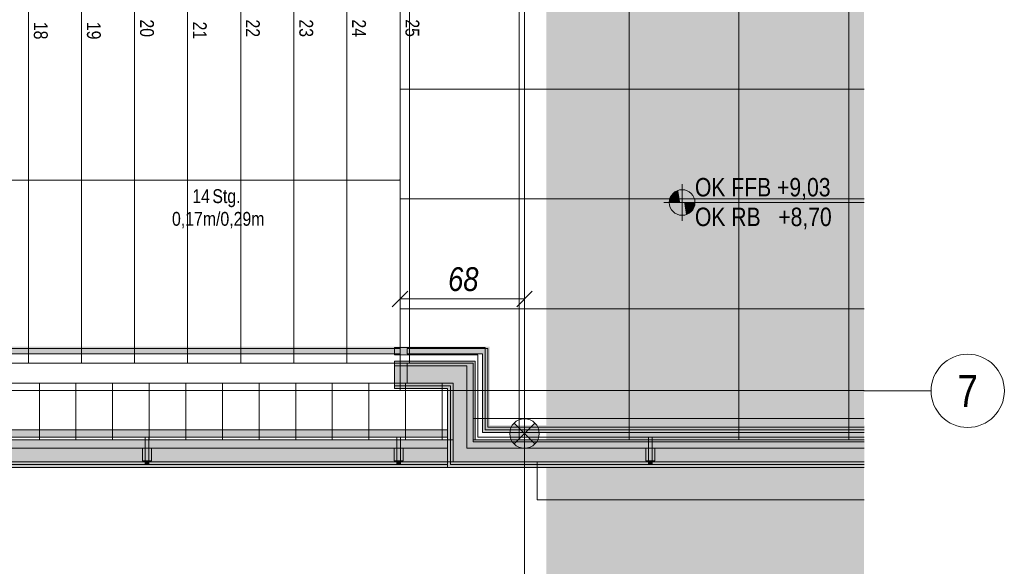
# Model space of a CAD drawing. Extents: x -620 to 300, y 62 to 1112.
# Tile 117 of 226: x -16 to 92, y 200 to 260. Entities that reach past the tile are written whole.
import ezdxf
from ezdxf.enums import TextEntityAlignment as Align
from ezdxf.lldxf.tags import DXFTag

# ---------------------------------------------------------------- set-up
doc = ezdxf.new("R2010")
doc.units = 0
doc.layers.get('0').update_dxf_attribs({"lineweight": 13})
for name, color, linetype, lineweight, true_color in [('00_ E_ST_Handlaufleuchte', 7, 'Continuous', 13, 0xb2b200), ('00_E_ST_Handlaufleuchte_Bem', 7, 'Continuous', 5, 0x7d7d00), ('00_E_ST_Handlaufleuchte_Kabel', 3, 'Continuous', 18, 0x00ff00), ('00_E_ST_Handlaufleuchte–Handlauf-Position', 7, 'Continuous', 5, 0x0000b2), ('30 -33 Aussenwände- 7 Fassade_ Elemente', 7, 'Continuous', 9, 0x00aacc), ('30 -34 Innenwände- 6 Elemente', 7, 'Continuous', 9, 0xff6633), ('30 -35 Decken- 2.2 Treppen Außen', 9, 'Continuous', 9, 0x808080), ('30 -36 Dächer- 3 Dachbeläge', 7, 'Continuous', 15, 0x9999ff), ('30 -36 Dächer- 4 Dachbekleidungen', 7, 'Continuous', 9, 0xccccff), ('60- 61 allgemeine Ausstattung- 4 Terrassen', 9, 'Continuous', 9, 0x808080), ('iwb_Layout Achsbezeichung', 1, 'Continuous', 13, 0xff0000), ('iwb_Layout BA_Markierung', 7, 'Continuous', 9, 0xbadcdc)]:
    doc.layers.add(name, color=color, linetype=linetype, lineweight=lineweight, true_color=true_color)
doc.layers.add('70 -71 Achsen- 1 Gebäudeachsen', color=7, linetype='STRICHPUNKT2-A06CPVSFL0', lineweight=18)
doc.layers.add('70 -72 Beschriftung- 5 Höhenkoten-A06CPVSCL0', color=7, linetype='Continuous', lineweight=15)
doc.styles.get("Standard").update_dxf_attribs({"font": 'ARIALN.TTF'})
tags = doc.linetypes.add('grob-A06CPVSAL0', pattern=[14, 3, -8, 3]).pattern_tags.tags
tags[8:9] = [DXFTag(74, 4), DXFTag(75, 0), DXFTag(340, '0'), DXFTag(46, 0.0), DXFTag(50, 0.0), DXFTag(44, 0.0), DXFTag(45, 0.0)]
tags[6:7] = [DXFTag(74, 4), DXFTag(75, 0), DXFTag(340, '0'), DXFTag(46, 0.0), DXFTag(50, 0.0), DXFTag(44, 0.0), DXFTag(45, 0.0)]
tags[4:5] = [DXFTag(74, 4), DXFTag(75, 0), DXFTag(340, '0'), DXFTag(46, 0.0), DXFTag(50, 0.0), DXFTag(44, 0.0), DXFTag(45, 0.0)]
tags = doc.linetypes.add('STRICHPUNKT2', pattern=[12.7, 6.35, -3.175, 0, -3.175]).pattern_tags.tags
tags[10:11] = [DXFTag(74, 4), DXFTag(75, 0), DXFTag(340, '0'), DXFTag(46, 0.0), DXFTag(50, 0.0), DXFTag(44, 0.0), DXFTag(45, 0.0)]
tags[8:9] = [DXFTag(74, 4), DXFTag(75, 0), DXFTag(340, '0'), DXFTag(46, 0.0), DXFTag(50, 0.0), DXFTag(44, 0.0), DXFTag(45, 0.0)]
tags[6:7] = [DXFTag(74, 4), DXFTag(75, 0), DXFTag(340, '0'), DXFTag(46, 0.0), DXFTag(50, 0.0), DXFTag(44, 0.0), DXFTag(45, 0.0)]
tags[4:5] = [DXFTag(74, 4), DXFTag(75, 0), DXFTag(340, '0'), DXFTag(46, 0.0), DXFTag(50, 0.0), DXFTag(44, 0.0), DXFTag(45, 0.0)]
tags = doc.linetypes.add('STRICHPUNKT2-A06CPVSFL0', pattern=[12.7, 6.35, -3.175, 0, -3.175]).pattern_tags.tags
tags[10:11] = [DXFTag(74, 4), DXFTag(75, 0), DXFTag(340, '0'), DXFTag(46, 0.0), DXFTag(50, 0.0), DXFTag(44, 0.0), DXFTag(45, 0.0)]
tags[8:9] = [DXFTag(74, 4), DXFTag(75, 0), DXFTag(340, '0'), DXFTag(46, 0.0), DXFTag(50, 0.0), DXFTag(44, 0.0), DXFTag(45, 0.0)]
tags[6:7] = [DXFTag(74, 4), DXFTag(75, 0), DXFTag(340, '0'), DXFTag(46, 0.0), DXFTag(50, 0.0), DXFTag(44, 0.0), DXFTag(45, 0.0)]
tags[4:5] = [DXFTag(74, 4), DXFTag(75, 0), DXFTag(340, '0'), DXFTag(46, 0.0), DXFTag(50, 0.0), DXFTag(44, 0.0), DXFTag(45, 0.0)]

# ---------------------------------------------------------------- blocks, each defined once
blk = doc.blocks.new('Polygon-A06CPVS4L0')
at = {"color": 0, "linetype": 'ByBlock', "lineweight": -2, "ltscale": 0.13}
blk.add_solid([(41.83, 86.61), (41.66, 1083.81), (76.5, 86.52), (76.5, 1083.81)], dxfattribs=at)
blk = doc.blocks.new('Referenz-A06CPVSGL0')
at = {"layer": '30 -33 Aussenwände- 7 Fassade_ Elemente', "color": 0, "linetype": 'Continuous', "ltscale": 0.13}
for p, q in [((25.82, 220.25), (25.82, 264.65)), ((31.62, 220.25), (25.82, 220.25)), ((31.62, 211.65), (31.62, 220.25)), ((31.62, 211.65), (-401.58, 211.65)), ((76.53, 211.65), (31.62, 211.65)), ((40.82, 211.65), (76.53, 211.65)), ((40.82, 207.51), (40.82, 211.65)), ((76.53, 207.51), (40.82, 207.51))]:
    blk.add_line(p, q, dxfattribs=at)
at = {"layer": '30 -34 Innenwände- 6 Elemente', "color": 0, "linetype": 'Continuous', "ltscale": 0.13}
for p, q in [((35.42, 224.05), (26.61, 224.05)), ((26.61, 224.05), (26.61, 223.45)), ((35.42, 215.45), (35.42, 224.05)), ((26.61, 223.45), (34.82, 223.45)), ((34.82, 223.45), (34.82, 214.85)), ((33.82, 222.45), (26.61, 222.45)), ((26.61, 222.45), (26.61, 220.25)), ((33.82, 213.85), (33.82, 222.45)), ((26.61, 220.25), (31.62, 220.25)), ((31.62, 220.25), (31.62, 211.65)), ((76.53, 215.45), (35.42, 215.45)), ((34.82, 214.85), (76.53, 214.85)), ((76.53, 213.85), (33.82, 213.85)), ((31.62, 211.65), (76.53, 211.65))]:
    blk.add_line(p, q, dxfattribs=at)
at = {"layer": '30 -35 Decken- 2.2 Treppen Außen', "color": 0, "linetype": 'grob-A06CPVSAL0', "ltscale": 0.13}
for p, q in [((25.82, 220.25), (25.82, 264.65)), ((-14.78, 222.45), (-14.78, 262.45)), ((-8.98, 222.45), (-8.98, 262.45)), ((-3.18, 222.45), (-3.18, 262.45)), ((2.62, 222.45), (2.62, 262.45)), ((8.42, 222.45), (8.42, 262.45)), ((14.22, 222.45), (14.22, 262.45)), ((20.02, 222.45), (20.02, 262.45)), ((-105.68, 242.45), (25.82, 242.45)), ((25.82, 222.45), (-109.93, 222.45)), ((-20.58, 222.45), (-14.78, 222.45)), ((-14.78, 222.45), (-8.98, 222.45)), ((-8.98, 222.45), (-3.18, 222.45)), ((-3.18, 222.45), (2.62, 222.45)), ((2.62, 222.45), (8.42, 222.45)), ((8.42, 222.45), (14.22, 222.45)), ((14.22, 222.45), (20.02, 222.45)), ((20.02, 222.45), (25.82, 222.45)), ((25.82, 220.25), (25.82, 222.45)), ((-110.4, 220.25), (25.82, 220.25))]:
    blk.add_line(p, q, dxfattribs=at)
at = {"layer": '30 -35 Decken- 2.2 Treppen Außen', "color": 0, "linetype": 'Continuous', "ltscale": 0.13}
for p, q in [((25.82, 220.25), (25.82, 264.65)), ((-14.78, 222.45), (-14.78, 262.45)), ((-8.98, 222.45), (-8.98, 262.45)), ((-3.18, 222.45), (-3.18, 262.45)), ((2.62, 222.45), (2.62, 262.45)), ((8.42, 222.45), (8.42, 262.45)), ((14.22, 222.45), (14.22, 262.45)), ((20.02, 222.45), (20.02, 262.45)), ((-137.58, 242.45), (25.82, 242.45)), ((-137.58, 224.05), (25.82, 224.05)), ((25.82, 224.05), (-109.59, 224.05)), ((25.82, 223.45), (25.82, 224.05)), ((25.82, 224.05), (25.82, 223.45)), ((25.82, 223.45), (-137.58, 223.45)), ((-109.72, 223.45), (25.82, 223.45)), ((25.82, 222.45), (-137.58, 222.45)), ((25.82, 222.45), (-109.93, 222.45)), ((-20.58, 222.45), (-14.78, 222.45)), ((-14.78, 222.45), (-8.98, 222.45)), ((-8.98, 222.45), (-3.18, 222.45)), ((-3.18, 222.45), (2.62, 222.45)), ((2.62, 222.45), (8.42, 222.45)), ((8.42, 222.45), (14.22, 222.45)), ((14.22, 222.45), (20.02, 222.45)), ((20.02, 222.45), (25.82, 222.45)), ((25.82, 220.25), (25.82, 222.45)), ((25.82, 220.25), (25.82, 222.45)), ((-137.58, 220.25), (25.82, 220.25)), ((-110.4, 220.25), (25.82, 220.25))]:
    blk.add_line(p, q, dxfattribs=at)
at = {"layer": '30 -35 Decken- 2.2 Treppen Außen', "color": 0, "linetype": 'Continuous', "lineweight": 5, "ltscale": 0.13}
for p, q in [((25.76, 242.47), (25.82, 242.45)), ((25.76, 242.44), (25.76, 242.47)), ((25.82, 242.45), (25.76, 242.44))]:
    blk.add_line(p, q, dxfattribs=at)
at = {"layer": '30 -36 Dächer- 3 Dachbeläge', "color": 0, "linetype": 'Continuous', "ltscale": 0.15}
for p, q in [((25.23, 219.65), (25.23, 222.65)), ((25.23, 222.65), (34.02, 222.65)), ((34.02, 222.65), (34.02, 214.05)), ((31.02, 219.65), (25.23, 219.65)), ((31.02, 211.05), (31.02, 219.65)), ((-403.78, 214.05), (31.02, 214.05)), ((31.02, 214.05), (31.02, 211.05)), ((34.02, 214.05), (76.53, 214.05)), ((31.02, 211.05), (-403.78, 211.05)), ((76.53, 211.05), (31.02, 211.05))]:
    blk.add_line(p, q, dxfattribs=at)
at = {"layer": '30 -36 Dächer- 3 Dachbeläge', "color": 0, "lineweight": 9}
for p, q in [((-1.63, 211.75), (-2.03, 211.75)), ((-2.03, 211.75), (-2.03, 211.35)), ((-1.63, 211.35), (-1.63, 211.75)), ((25.87, 211.75), (25.47, 211.75)), ((25.47, 211.75), (25.47, 211.35)), ((25.87, 211.35), (25.87, 211.75)), ((53.37, 211.75), (52.97, 211.75)), ((52.97, 211.75), (52.97, 211.35)), ((53.37, 211.35), (53.37, 211.75))]:
    blk.add_line(p, q, dxfattribs=at)
at = {"layer": '30 -36 Dächer- 3 Dachbeläge', "color": 0, "lineweight": 0}
for points in [[(25.23, 219.65), (25.23, 222.65), (31.02, 219.65)], [(31.02, 219.65), (25.23, 222.65), (31.02, 222.65)], [(31.02, 219.65), (31.02, 222.65), (34.02, 211.05)], [(34.02, 214.05), (31.02, 222.65), (34.02, 222.65)], [(34.02, 211.05), (31.02, 222.65), (34.02, 214.05)], [(31.02, 211.05), (31.02, 219.65), (34.02, 211.05)], [(-403.78, 211.05), (-403.78, 214.05), (31.02, 211.05)], [(31.02, 211.05), (-403.78, 214.05), (31.02, 214.05)], [(34.02, 211.05), (34.02, 214.05), (76.53, 213.8)], [(76.53, 213.8), (34.02, 214.05), (76.53, 214.05)], [(34.02, 211.05), (76.53, 213.8), (76.53, 211.05)], [(-2.03, 211.75), (-1.63, 211.75), (-2.03, 211.35)], [(-2.03, 211.35), (-1.63, 211.75), (-1.63, 211.35)], [(25.47, 211.75), (25.87, 211.75), (25.47, 211.35)], [(25.47, 211.35), (25.87, 211.75), (25.87, 211.35)], [(52.97, 211.75), (53.37, 211.75), (52.97, 211.35)], [(52.97, 211.35), (53.37, 211.75), (53.37, 211.35)]]:
    blk.add_solid(points, dxfattribs=at)
at = {"layer": '30 -36 Dächer- 4 Dachbekleidungen', "color": 0, "linetype": 'Continuous', "ltscale": 0.13}
for p, q in [((35.12, 224.16), (25.23, 224.16)), ((25.23, 224.16), (25.23, 223.36)), ((35.12, 215.15), (35.12, 224.16)), ((25.23, 223.36), (34.32, 223.36)), ((34.32, 223.36), (34.32, 214.35)), ((31.62, 222.16), (25.23, 222.16)), ((25.23, 222.16), (25.23, 219.95)), ((31.62, 222.15), (31.62, 222.16)), ((33.12, 222.15), (31.62, 222.15)), ((33.12, 213.15), (33.12, 222.15)), ((25.23, 219.95), (31.32, 219.95)), ((31.32, 219.95), (31.32, 211.35)), ((31.02, 215.15), (-405.38, 215.15)), ((31.02, 214.35), (31.02, 215.15)), ((76.53, 215.15), (35.12, 215.15)), ((-404.58, 214.35), (31.02, 214.35)), ((-1.63, 214.35), (-2.03, 214.35)), ((-2.03, 214.35), (-2.03, 213.15)), ((-1.63, 213.15), (-1.63, 214.35)), ((25.87, 214.35), (25.47, 214.35)), ((25.47, 214.35), (25.47, 213.15)), ((25.87, 213.15), (25.87, 214.35)), ((34.32, 214.35), (76.53, 214.35)), ((53.37, 214.35), (52.97, 214.35)), ((52.97, 214.35), (52.97, 213.15)), ((53.37, 213.15), (53.37, 214.35)), ((31.02, 213.15), (-403.38, 213.15)), ((-2.33, 213.15), (-2.33, 211.75)), ((-2.03, 211.75), (-2.03, 213.15)), ((-1.63, 213.15), (-1.63, 211.75)), ((-1.33, 213.15), (-1.33, 211.75)), ((25.17, 213.15), (25.17, 211.75)), ((25.47, 211.75), (25.47, 213.15)), ((25.87, 213.15), (25.87, 211.75)), ((26.17, 213.15), (26.17, 211.75)), ((31.02, 211.35), (31.02, 213.15)), ((76.53, 213.15), (33.12, 213.15)), ((52.67, 213.15), (52.67, 211.75)), ((52.97, 211.75), (52.97, 213.15)), ((53.37, 213.15), (53.37, 211.75)), ((53.67, 213.15), (53.67, 211.75)), ((-401.58, 211.35), (31.02, 211.35)), ((-2.33, 211.75), (-2.03, 211.75)), ((-1.63, 211.75), (-2.03, 211.75)), ((-1.33, 211.75), (-1.63, 211.75)), ((25.17, 211.75), (25.47, 211.75)), ((25.87, 211.75), (25.47, 211.75)), ((26.17, 211.75), (25.87, 211.75)), ((31.32, 211.35), (76.53, 211.35)), ((52.67, 211.75), (52.97, 211.75)), ((53.37, 211.75), (52.97, 211.75)), ((53.67, 211.75), (53.37, 211.75))]:
    blk.add_line(p, q, dxfattribs=at)
at = {"layer": '60- 61 allgemeine Ausstattung- 4 Terrassen', "color": 0}
for p, q in [((50.84, 214.05), (50.84, 385.85)), ((38.84, 214.05), (38.84, 376.45)), ((62.84, 214.05), (62.84, 372.85)), ((74.84, 214.05), (74.84, 372.85)), ((25.82, 261.65), (25.82, 222.45)), ((26.84, 222.45), (26.84, 261.65)), ((25.82, 252.39), (76.53, 252.39)), ((25.82, 240.39), (76.53, 240.39)), ((25.82, 228.39), (76.53, 228.39)), ((25.82, 222.45), (33.82, 222.45)), ((33.82, 222.45), (33.82, 214.05)), ((-138.16, 220.25), (31.62, 220.25)), ((-13.58, 214.05), (-13.58, 220.25)), ((-9.58, 214.05), (-9.58, 220.25)), ((-5.58, 214.05), (-5.58, 220.25)), ((-1.58, 214.05), (-1.58, 220.25)), ((2.42, 214.05), (2.42, 220.25)), ((6.42, 214.05), (6.42, 220.25)), ((10.42, 214.05), (10.42, 220.25)), ((14.42, 214.05), (14.42, 220.25)), ((18.42, 214.05), (18.42, 220.25)), ((22.42, 214.05), (22.42, 220.25)), ((26.42, 214.05), (26.42, 220.25)), ((30.42, 214.05), (30.42, 220.25)), ((31.62, 220.25), (31.62, 214.05)), ((33.82, 216.39), (76.53, 216.39)), ((31.62, 214.05), (-138.16, 214.05)), ((33.82, 214.05), (76.53, 214.05))]:
    blk.add_line(p, q, dxfattribs=at)
at = {"layer": '60- 61 allgemeine Ausstattung- 4 Terrassen', "color": 0, "linetype": 'Continuous', "lineweight": 18, "ltscale": 0.18}
blk.add_line((31.62, 211.65), (-401.58, 211.65), dxfattribs=at)
at = {"layer": '70 -71 Achsen- 1 Gebäudeachsen', "color": 0, "linetype": 'STRICHPUNKT2-A06CPVSFL0', "ltscale": 0.18}
for p, q in [((39.42, 1084.39), (39.42, 84.95)), ((-538.63, 219.45), (76.53, 219.45))]:
    blk.add_line(p, q, dxfattribs=at)
at = {"layer": '70 -72 Beschriftung- 5 Höhenkoten-A06CPVSCL0', "color": 0, "linetype": 'Continuous', "ltscale": 0.15}
for p, q in [((56.64, 237.99), (56.64, 241.99)), ((56.64, 239.99), (56.64, 241.39)), ((56.64, 241.39), (56.64, 239.99)), ((54.64, 239.99), (76.53, 239.99)), ((55.24, 239.99), (56.64, 239.99)), ((56.64, 239.99), (55.24, 239.99)), ((58.04, 239.99), (56.64, 239.99)), ((56.64, 239.99), (56.64, 238.59)), ((56.64, 239.99), (58.04, 239.99)), ((56.64, 238.59), (56.64, 239.99))]:
    blk.add_line(p, q, dxfattribs=at)
for major_axis in [(0, 1.4), (1.4, 0), (-1.4, 0), (0, -1.4)]:
    blk.add_ellipse((56.64, 239.99), major_axis=major_axis, ratio=1, start_param=0, end_param=1.570796, dxfattribs=at)
at = {"layer": '70 -72 Beschriftung- 5 Höhenkoten-A06CPVSCL0', "color": 0, "lineweight": 0}
for points in [[(55.65, 239.99), (55.51, 240.82), (55.65, 240.98)], [(55.82, 239.99), (55.65, 240.98), (55.82, 241.13)], [(55.65, 239.99), (55.65, 240.98), (55.82, 239.99)], [(56.01, 239.99), (55.82, 241.13), (56.01, 241.24)], [(55.82, 239.99), (55.82, 241.13), (56.01, 239.99)], [(56.21, 239.99), (56.01, 241.24), (56.21, 241.33)], [(56.01, 239.99), (56.01, 241.24), (56.21, 239.99)], [(56.42, 239.99), (56.21, 241.33), (56.42, 241.38)], [(56.21, 239.99), (56.21, 241.33), (56.42, 239.99)], [(56.64, 239.99), (56.42, 241.38), (56.64, 241.39)], [(56.42, 239.99), (56.42, 241.38), (56.64, 239.99)], [(55.26, 239.99), (55.24, 239.99), (55.26, 240.21)], [(55.31, 239.99), (55.26, 240.21), (55.31, 240.43)], [(55.26, 239.99), (55.26, 240.21), (55.31, 239.99)], [(55.39, 239.99), (55.31, 240.43), (55.39, 240.63)], [(55.31, 239.99), (55.31, 240.43), (55.39, 239.99)], [(55.51, 239.99), (55.39, 240.63), (55.51, 240.82)], [(55.39, 239.99), (55.39, 240.63), (55.51, 239.99)], [(55.51, 239.99), (55.51, 240.82), (55.65, 239.99)], [(56.64, 238.59), (56.64, 239.99), (56.86, 238.61)], [(56.86, 238.61), (56.64, 239.99), (56.86, 239.99)], [(56.86, 238.61), (56.86, 239.99), (57.07, 238.66)], [(57.07, 238.66), (56.86, 239.99), (57.07, 239.99)], [(57.07, 238.66), (57.07, 239.99), (57.28, 238.75)], [(57.28, 238.75), (57.07, 239.99), (57.28, 239.99)], [(57.28, 238.75), (57.28, 239.99), (57.46, 238.86)], [(57.46, 238.86), (57.28, 239.99), (57.46, 239.99)], [(57.46, 238.86), (57.46, 239.99), (57.63, 239)], [(57.63, 239), (57.46, 239.99), (57.63, 239.99)], [(57.63, 239), (57.63, 239.99), (57.77, 239.17)], [(57.77, 239.17), (57.63, 239.99), (57.77, 239.99)], [(57.77, 239.17), (57.77, 239.99), (57.89, 239.36)], [(57.89, 239.36), (57.77, 239.99), (57.89, 239.99)], [(57.89, 239.36), (57.89, 239.99), (57.97, 239.56)], [(57.97, 239.56), (57.89, 239.99), (57.97, 239.99)], [(57.97, 239.56), (57.97, 239.99), (58.02, 239.78)], [(58.02, 239.78), (57.97, 239.99), (58.02, 239.99)], [(58.02, 239.78), (58.02, 239.99), (58.04, 239.99)]]:
    blk.add_solid(points, dxfattribs=at)
at = {"layer": '30 -35 Decken- 2.2 Treppen Außen', "color": 0, "linetype": 'ByBlock', "ltscale": 0.13, "char_height": 1.5103, "attachment_point": 1}
for s, insert, rotation in [('{\\fArial Narrow;18}', (-12.67, 259.73), 270.001), ('{\\fArial Narrow;18}', (-12.67, 259.73), 270.001), ('{\\fArial Narrow;19}', (-6.87, 259.73), 270.001), ('{\\fArial Narrow;19}', (-6.87, 259.73), 270.001), ('{\\fArial Narrow;20}', (-1.07, 260), 270.001), ('{\\fArial Narrow;20}', (-1.07, 260), 270.001), ('{\\fArial Narrow;21}', (4.7, 259.76), 270.001), ('{\\fArial Narrow;21}', (4.7, 259.76), 270.001), ('{\\fArial Narrow;22}', (10.5, 259.99), 270.001), ('{\\fArial Narrow;22}', (10.5, 259.99), 270.001), ('{\\fArial Narrow;23}', (16.33, 260), 270.001), ('{\\fArial Narrow;23}', (16.33, 260), 270.001), ('{\\fArial Narrow;24}', (22.1, 260), 270.001), ('{\\fArial Narrow;24}', (22.1, 260), 270.001), ('{\\fArial Narrow;25}', (27.93, 260.01), 270.001), ('{\\fArial Narrow;25}', (27.93, 260.01), 270.001), ('{\\fArial Narrow;14}', (3.13, 241.44), 0.001), ('{\\fArial Narrow;14}', (3.13, 241.44), 0.001), ('{\\fArial Narrow;Stg.}', (5.32, 241.44), 0.001), ('{\\fArial Narrow;Stg.}', (5.32, 241.44), 0.001), ('{\\fArial Narrow;0,17m/0,29m}', (0.91, 238.96), 0.001), ('{\\fArial Narrow;0,17m/0,29m}', (0.91, 238.96), 0.001)]:
    blk.add_mtext(s, dxfattribs=dict(at, insert=insert, rotation=rotation))
at = {"layer": '70 -72 Beschriftung- 5 Höhenkoten-A06CPVSCL0', "color": 0, "linetype": 'Continuous', "ltscale": 0.15, "char_height": 2.0138, "attachment_point": 1}
for s, insert in [('{\\fArial Narrow;OK FFB +9,03}', (58.04, 242.67)), ('{\\fArial Narrow;OK RB   +8,70}', (58.04, 239.43))]:
    blk.add_mtext(s, dxfattribs=dict(at, insert=insert))
blk = doc.blocks.new('Blockreferenz-A06CPVTEL0')
at = {"lineweight": -2}
for points in [[(38.28, 215.89), (39.42, 214.75), (38.28, 213.62), (38.03, 213.95), (37.87, 214.34), (37.81, 214.75), (37.87, 215.17), (38.03, 215.56)], [(39.42, 214.75), (40.56, 215.89), (40.81, 215.56), (40.97, 215.17), (41.03, 214.75), (40.97, 214.34), (40.81, 213.95), (40.56, 213.62)]]:
    blk.add_hatch(color=0, dxfattribs=at).paths.add_polyline_path(points)
at = {"color": 0, "lineweight": -2}
for p, q in [((38.28, 213.62), (40.56, 215.89)), ((38.28, 215.89), (40.56, 213.62))]:
    blk.add_line(p, q, dxfattribs=at)
blk.add_circle((39.42, 214.75), 1.61, dxfattribs=at)
blk = doc.blocks.new('Polygon-A06CPVV2L0')
at = {"color": 0, "linetype": 'ByBlock', "lineweight": -2, "ltscale": 0.13}
blk.add_solid([(34.82, 215.65), (34.82, 224.25), (35.62, 215.65), (35.62, 224.25)], dxfattribs=at)
blk = doc.blocks.new('Polygon-A06CPVV4L0')
at = {"color": 0, "linetype": 'ByBlock', "lineweight": -2, "ltscale": 0.13}
blk.add_solid([(-137.58, 224.25), (35.62, 224.25), (-137.58, 223.45), (35.62, 223.45)], dxfattribs=at)
blk = doc.blocks.new('Polygon-A06CPVV6L0')
at = {"linetype": 'ByBlock', "lineweight": -2, "ltscale": 0.13}
blk.add_hatch(color=0, dxfattribs=at).paths.add_polyline_path([(-210.48, 201.85), (-405.08, 201.85), (-405.08, 215.15), (31.02, 215.15), (31.02, 214.35), (-404.28, 214.35), (-404.28, 202.65), (-210.48, 202.65)])
blk = doc.blocks.new('Polygon-A06CPVV8L0')
at = {"color": 0, "linetype": 'ByBlock', "lineweight": -2, "ltscale": 0.13}
for points in [[(76.53, 214.92), (34.82, 214.85), (34.82, 215.65)], [(76.53, 214.92), (34.82, 215.65), (76.53, 215.65)], [(76.53, 214.85), (34.82, 214.85), (76.53, 214.92)]]:
    blk.add_solid(points, dxfattribs=at)
blk = doc.blocks.new('Maß-A06CPVW0L0')
at = {"color": 0, "linetype": 'ByBlock', "lineweight": -2, "ltscale": 0.13}
for p, q in [((25.82, 231.45), (25.82, 219.45)), ((39.42, 231.45), (39.42, 219.45)), ((26.67, 230.3), (24.97, 228.6)), ((40.27, 230.3), (38.57, 228.6)), ((25.82, 229.45), (39.42, 229.45))]:
    blk.add_line(p, q, dxfattribs=at)
at = {"color": 0, "linetype": 'ByBlock', "lineweight": -2, "ltscale": 0.13, "insert": (31.08, 232.92), "char_height": 2.6, "attachment_point": 1}
blk.add_mtext('{\\fArial Narrow|b0|i1;68}', dxfattribs=at)
blk = doc.blocks.new('Polylinie-A06CPVYQL0')
at = {"color": 0, "linetype": 'ByBlock', "lineweight": -2, "ltscale": 0.18}
for points in [[(35.22, 223.91), (35.02, 223.71), (-138.24, 223.91), (-138.24, 223.71)], [(35.22, 215.25), (35.02, 215.05), (35.22, 223.91), (35.02, 223.71)], [(39.42, 215.25), (39.42, 215.05), (35.22, 215.25), (35.02, 215.05)]]:
    blk.add_solid(points, dxfattribs=at)

msp = doc.modelspace()

# ---------------------------------------------------------------- linework, layer by layer
at = {"layer": 'iwb_Layout Achsbezeichung', "linetype": 'STRICHPUNKT2', "lineweight": 13, "ltscale": 0.39}
msp.add_line((76.5, 219.41), (83.84, 219.41), dxfattribs=at)
at = {"layer": 'iwb_Layout Achsbezeichung', "ltscale": 0.39, "extrusion": (0, 0, -1)}
msp.add_circle((-87.84, 219.41), 4, dxfattribs=at)

# ---------------------------------------------------------------- block references
at = {"color": 8, "lineweight": 13, "ltscale": 0.13, "true_color": 0x808080}
msp.add_blockref('Referenz-A06CPVSGL0', (0, 0), dxfattribs=at)
at = {"layer": '00_ E_ST_Handlaufleuchte', "ltscale": 0.13}
msp.add_blockref('Blockreferenz-A06CPVTEL0', (0, 0), dxfattribs=at)
at = {"layer": '00_E_ST_Handlaufleuchte_Bem', "ltscale": 0.13}
msp.add_blockref('Maß-A06CPVW0L0', (0, 0), dxfattribs=at)
at = {"layer": '00_E_ST_Handlaufleuchte_Kabel', "ltscale": 0.18}
msp.add_blockref('Polylinie-A06CPVYQL0', (0, 0), dxfattribs=at)
at = {"layer": '00_E_ST_Handlaufleuchte–Handlauf-Position', "ltscale": 0.13}
for name in ['Polygon-A06CPVV4L0', 'Polygon-A06CPVV2L0', 'Polygon-A06CPVV6L0', 'Polygon-A06CPVV8L0']:
    msp.add_blockref(name, (0, 0), dxfattribs=at)
at = {"layer": 'iwb_Layout BA_Markierung', "ltscale": 0.13}
msp.add_blockref('Polygon-A06CPVS4L0', (0, 0), dxfattribs=at)

# ---------------------------------------------------------------- texts
at = {"layer": 'iwb_Layout Achsbezeichung', "ltscale": 0.39}
msp.add_text('7', height=3.5, dxfattribs=at).set_placement((87.84, 219.41), align=Align.MIDDLE_CENTER)

doc.saveas('drawing.dxf')
